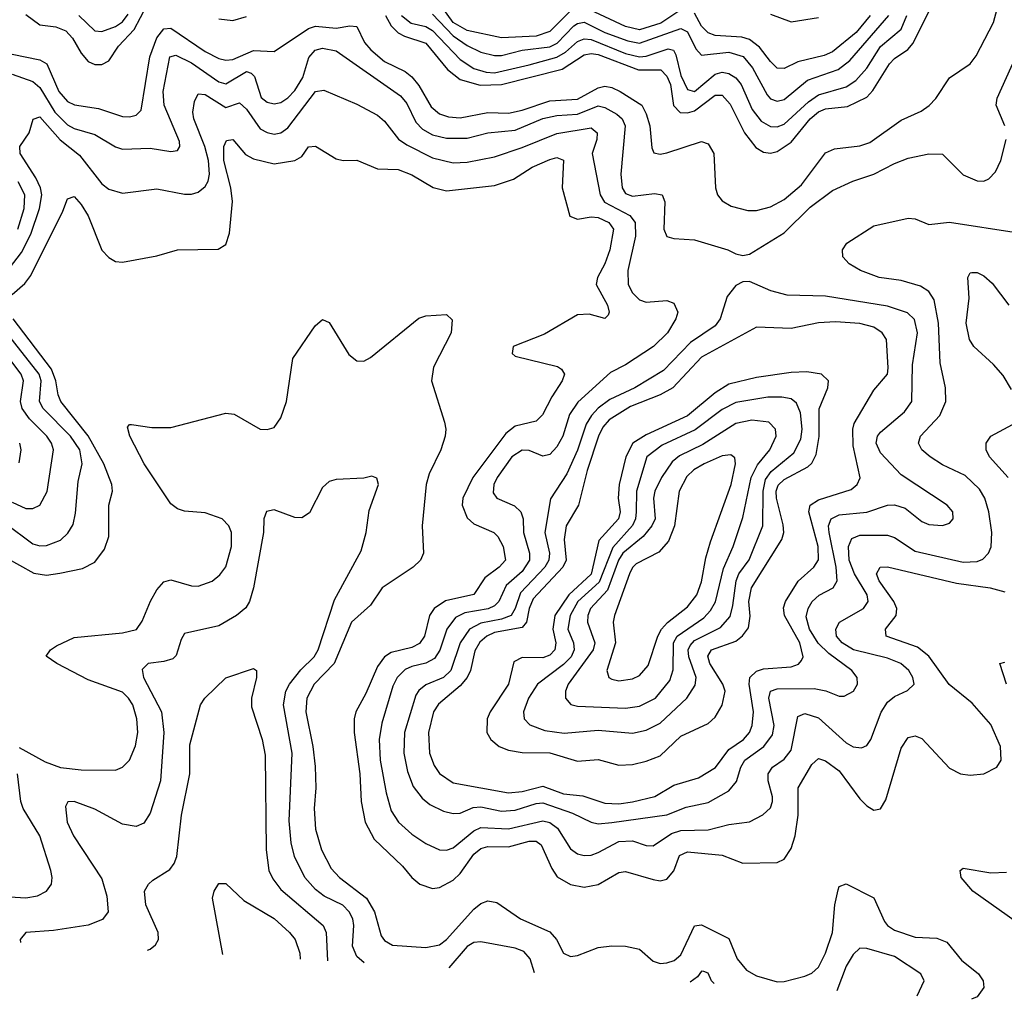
# Model space of a CAD drawing. Header units: inches. Extents: x 501365 to 657855, y 482276 to 547543.
# Tile 251 of 256: x 582472 to 585329, y 484096 to 486938. Entities that reach past the tile are written whole.
import ezdxf

# ---------------------------------------------------------------- set-up
doc = ezdxf.new("R2010")
doc.units = ezdxf.units.IN
doc.header["$MEASUREMENT"] = 0
doc.layers.add('A5488', color=7, linetype='Continuous')

msp = doc.modelspace()

# ---------------------------------------------------------------- linework, layer by layer
at = {"layer": 'A5488', "color": 5}
for points, elevation in [([(584070, 486963.9), (584010, 486903.5), (583970, 486890), (583870, 486885.8), (583770, 486906.6), (583730, 486930.3), (583673, 487010)], 2280), ([(582450, 486838.5), (582530, 486821.6), (582550.4, 486810), (582585, 486730), (582610, 486701.1), (582630.9, 486690.9), (582700.1, 486680.1), (582770, 486657), (582790, 486655.9), (582810, 486661.2), (582824.6, 486675.4), (582849.7, 486830), (582870, 486885.7), (582890, 486911.4), (582910, 486913.2), (583010, 486845.4), (583050, 486825.4), (583070, 486820.6), (583090, 486822.7), (583150, 486848.3), (583210, 486846.2), (583310, 486912.3), (583330, 486919), (583390, 486913.9), (583430, 486920.6), (583450, 486918.2), (583472.1, 486872.1), (583490.6, 486850.6), (583530, 486817), (583590, 486787.7), (583610, 486772.4), (583630, 486747.4), (583665.3, 486685.3), (583690, 486664.5), (583715.8, 486655.8), (583750, 486652.9), (583830, 486668.6), (583890, 486666.7), (583930, 486675.4), (584010, 486702.8), (584090, 486707.7), (584150, 486740.5), (584170, 486745), (584190, 486741), (584214.7, 486730), (584277.2, 486690), (584290, 486665), (584300.1, 486630), (584306.2, 486566.2), (584311.8, 486551.8), (584330, 486547.5), (584350, 486551.6), (584450, 486584.9), (584470, 486578.2), (584486.2, 486550), (584491.2, 486450), (584497, 486430), (584510, 486412.1), (584536.8, 486396.8), (584584.9, 486384.9), (584610, 486384.8), (584650, 486394.8), (584690, 486416.7), (584740.9, 486459.1), (584810, 486551.5), (584836.3, 486563.7), (584910, 486572.4), (584938.3, 486581.7), (585030, 486646.4), (585087.3, 486672.7), (585111.1, 486688.9), (585130.3, 486709.7), (585170, 486769.3), (585229.8, 486810), (585246.8, 486833.2), (585297.4, 486930), (585308.6, 486970)], 2180), ([(582490, 486952.8), (582530, 486923), (582577.1, 486917.1), (582605.3, 486905.3), (582624.6, 486884.6), (582650, 486840.9), (582670, 486816.8), (582690, 486807.8), (582710, 486808.1), (582730, 486818.7), (582758.6, 486861.4), (582803.8, 486910), (582840.9, 486979.1)], 2220), ([(582643.4, 486950), (582690, 486906.1), (582710, 486903.6), (582750, 486918.5), (582770, 486932.2), (582786.2, 486953.8)], 2240), ([(583533.5, 486950), (583550, 486920.2), (583570, 486900.4), (583588.4, 486890), (583650, 486869.7), (583713.3, 486793.3), (583750, 486764.7), (583808.2, 486748.2), (583870, 486750), (584045.6, 486794.4), (584110, 486836.3), (584130, 486840.4), (584150, 486837.2), (584267.9, 486792.1), (584332.3, 486792.3), (584350, 486774.4), (584360.1, 486750), (584368.7, 486688.7), (584388.8, 486668.8), (584410, 486667.6), (584430, 486673.2), (584490, 486719), (584510, 486719), (584533.1, 486693.1), (584574.7, 486610), (584607.5, 486567.5), (584630, 486553.4), (584650, 486551.2), (584670, 486555.8), (584710, 486582.5), (584765.9, 486650), (584790, 486670.3), (584810, 486679.3), (584874, 486686), (584930, 486713.5), (584947.7, 486732.3), (584996.1, 486810), (585010, 486825.2), (585048.7, 486851.3), (585064, 486870), (585110, 486962.2)], 2220), ([(583670, 486953.6), (583730, 486891.3), (583770, 486863.4), (583810, 486843.5), (583850, 486834.4), (583870, 486834.4), (583930, 486849.6), (584010, 486859.5), (584031.3, 486870), (584079.7, 486920.3), (584090, 486927.3), (584110, 486930.9), (584170, 486901), (584236.6, 486876.6), (584270, 486870.4), (584390, 486912.8), (584410, 486903.1), (584433.4, 486853.4), (584450, 486834.8), (584530, 486843.4), (584570.8, 486830.8), (584598.5, 486798.5), (584640.4, 486720.4), (584650, 486708.8), (584670, 486701.9), (584690, 486706.9), (584757.6, 486762.4), (584846.8, 486793.2), (584880.8, 486819.2), (584993.8, 486950)], 2260), ([(584390, 486966.9), (584332.2, 486927.8), (584270, 486908.9), (584230, 486918), (584110, 486974)], 2280), ([(584939.5, 486950), (584898.9, 486901.1), (584830, 486845), (584805.8, 486834.3), (584730, 486816), (584690, 486796.6), (584670, 486797.7), (584650, 486816.6), (584618.5, 486858.5), (584590, 486880.3), (584566.9, 486886.9), (584490, 486892.2), (584470, 486899.5), (584450, 486919.5), (584430, 486957)], 2280), ([(584650, 486953.8), (584710, 486932.3), (584790, 486944)], 2320), ([(583050, 486940.7), (583090, 486935.5), (583130, 486947.3)], 2220), ([(583579.6, 486950), (583607.9, 486927.9), (583650, 486918.3), (583670, 486907), (583750, 486822.8), (583790, 486796.7), (583825.7, 486785.7), (583850, 486784), (583950, 486807.4), (584030.4, 486829.6), (584055.9, 486844.1), (584090, 486874.4), (584110, 486882.9), (584130, 486880.9), (584230, 486839.7), (584270, 486830.2), (584290, 486832.6), (584353.7, 486853.7), (584369.2, 486849.2), (584376.1, 486836.1), (584390, 486776.6), (584410, 486735.7), (584430, 486730.1), (584490, 486780.2), (584510, 486785.6), (584530, 486782), (584549.8, 486769.8), (584565.7, 486750), (584597.3, 486677.3), (584623.2, 486643.2), (584650, 486628.2), (584670, 486627.2), (584690, 486634.6), (584760.6, 486699.4), (584790, 486720.3), (584870, 486742.8), (584897.9, 486762.1), (584930, 486797.4), (584970, 486859.9), (585030, 486910.1), (585046.4, 486950)], 2240), ([(582450, 486779.9), (582510, 486759.2), (582530, 486741.1), (582573.4, 486670), (582610, 486633.2), (582630, 486622.3), (582690, 486605), (582750, 486569.5), (582770, 486562.7), (582850, 486565.3), (582910, 486555.5), (582930, 486559), (582936.5, 486570), (582935.1, 486584.9), (582890.9, 486690), (582888.4, 486730), (582907.6, 486830), (582925, 486835), (582970, 486813), (583050, 486757.6), (583070, 486751.8), (583130, 486788.1), (583143, 486783), (583152.9, 486772.9), (583172.5, 486712.5), (583190, 486698.5), (583210, 486693.6), (583230, 486698), (583250, 486711.3), (583270, 486732.8), (583293.4, 486770), (583311.2, 486828.8), (583329.2, 486850), (583350, 486855.2), (583390, 486847.3), (583576.9, 486716.9), (583595.1, 486695.1), (583621.2, 486641.2), (583640.6, 486620.6), (583670, 486604.4), (583710, 486593.9), (583770, 486594.2), (583830, 486610.1), (583910, 486617.1), (583990, 486651), (584030, 486660.3), (584090, 486664.3), (584150, 486688.6), (584170, 486683.1), (584204.4, 486664.4), (584220.1, 486650), (584228.5, 486630), (584216.5, 486490), (584219.7, 486450), (584230, 486434), (584250, 486425.9), (584313.8, 486433.8), (584335.8, 486430), (584344.1, 486410), (584341.4, 486330), (584350, 486308.9), (584370, 486302.8), (584430, 486299.2), (584526.4, 486270), (584550, 486258.6), (584570, 486254.4), (584590, 486257.6), (584690, 486319.6), (584765.5, 486394.5), (584830, 486442.3), (584889.7, 486470), (584950, 486489.5), (585010, 486520.9), (585050, 486535.9), (585110, 486549.2), (585150, 486547.6), (585210, 486488.4), (585250, 486470.2), (585270, 486469.3), (585284.1, 486475.9), (585303.8, 486496.2), (585318.9, 486530), (585334.2, 486590)], 2160), ([(585330.5, 486630), (585305.4, 486690), (585308.4, 486710), (585362.5, 486830)], 2160), ([(582442.6, 486217.4), (582477.4, 486262.6), (582504.5, 486315.5), (582529.7, 486390), (582535.9, 486430), (582532.2, 486450), (582518.8, 486478.8), (582473.1, 486550), (582472.2, 486570), (582498.8, 486610), (582510.6, 486649.4), (582530, 486655.9), (582589.3, 486589.3), (582645, 486545), (582710, 486462), (582730, 486446), (582770, 486435.2), (582870, 486447.1), (582950, 486431.9), (582970, 486431.9), (582990, 486437.7), (583010, 486454.3), (583019, 486470), (583022.8, 486490), (583019.3, 486530), (583009.4, 486570), (582977.4, 486650), (582974.6, 486670), (582979.1, 486700.9), (582990, 486722.8), (583010, 486721.1), (583070, 486683.7), (583110, 486696.4), (583130, 486678.2), (583170, 486621.8), (583190, 486610.5), (583210, 486606.3), (583230, 486609.7), (583250, 486624.4), (583330, 486729.5), (583353.9, 486733.9), (583450, 486693.1), (583510, 486660.9), (583530, 486644), (583571.4, 486591.4), (583594.7, 486574.7), (583670, 486537.7), (583730, 486522.9), (583770, 486524.5), (583850, 486540.3), (583930, 486567), (584030, 486607.8), (584130, 486624.1), (584147.5, 486610), (584146.6, 486590), (584133.4, 486550), (584156.6, 486430), (584168.9, 486408.9), (584242.3, 486370), (584257.4, 486350), (584258.6, 486310), (584236.2, 486210), (584237.9, 486170), (584250, 486146.1), (584270, 486125.8), (584290, 486118.8), (584350, 486123.2), (584370, 486115.2), (584381.1, 486090), (584376.1, 486070), (584351.2, 486030), (584310.8, 485990), (584230, 485937.2), (584185.9, 485914.1), (584091.1, 485828.9), (584067, 485793), (584047.4, 485730), (584030, 485698.9), (584010, 485676.2), (583990, 485672.3), (583950, 485688), (583930, 485689.5), (583899.6, 485670), (583857.6, 485610), (583847.9, 485590), (583845.3, 485565.3), (583856.1, 485550), (583907.6, 485527.6), (583925.7, 485510), (583932.3, 485490), (583933.6, 485450), (583951.2, 485390), (583951.2, 485370), (583930, 485336.8), (583883.1, 485296.9), (583862, 485250), (583850, 485237.6), (583831.4, 485228.5), (583763, 485217), (583736.5, 485203.5), (583711.6, 485170), (583691.2, 485108.8), (583675.2, 485084.8), (583650, 485071.2), (583610, 485061.9), (583590, 485052.5), (583567.6, 485030), (583555, 485005), (583522.7, 484897.3), (583515.2, 484850), (583517.5, 484790), (583534.9, 484694.9), (583550, 484643.2), (583570.8, 484610), (583610, 484575), (583650, 484547.7), (583690.1, 484530.1), (583710, 484529), (583730, 484536), (583790, 484585.2), (583810, 484594.5), (583890, 484591.1), (583990, 484614.1), (584010, 484608.8), (584032.8, 484592.8), (584070, 484532.9), (584090, 484518), (584110, 484513), (584130, 484514.4), (584150, 484522.2), (584210, 484554.4), (584250, 484556.3), (584290, 484542.6), (584310, 484541.1), (584363.1, 484576.9), (584390, 484586.1), (584470, 484587.9), (584530, 484603.1), (584589.4, 484610.6), (584628.5, 484631.5), (584650, 484651.7), (584656.7, 484670), (584656, 484684), (584644.1, 484730), (584643.9, 484750), (584656.3, 484770), (584690, 484793.1), (584710, 484818.6), (584730, 484916.8), (584750, 484925.2), (584790, 484912.9), (584870, 484839.8), (584890, 484828.5), (584914.3, 484825.7), (584930, 484832.2), (584941.9, 484850), (584971.3, 484928.7), (584990, 484958.3), (585010, 484975), (585048.4, 484991.6), (585067.2, 485010), (585063.2, 485030), (585051.9, 485050), (585029, 485070), (584990, 485085.6), (584891.2, 485110), (584858, 485130), (584841.8, 485150), (584840.2, 485170), (584850.7, 485190), (584919.9, 485230), (584933.5, 485250), (584930.9, 485270), (584894.5, 485330), (584879.1, 485370), (584876.4, 485410), (584886.8, 485433.2), (584910, 485442.9), (584990, 485443.1), (585010, 485435.5), (585070, 485396.6), (585210, 485364), (585250, 485366.1), (585266.7, 485373.3), (585283.2, 485390), (585291, 485409), (585293, 485450), (585284.3, 485510), (585272.1, 485550), (585256.5, 485576.5), (585215.7, 485615.7), (585150, 485646.4), (585113.8, 485670), (585089.8, 485690), (585079.8, 485710), (585085.6, 485730), (585142.3, 485790), (585159, 485830), (585158.2, 485870), (585142.5, 485942.5), (585138.1, 486058.1), (585125.7, 486125.7), (585109.5, 486149.5), (585085.4, 486165.4), (585030, 486181.9), (584966, 486190), (584911.8, 486210), (584878.4, 486230), (584860.7, 486250), (584859.5, 486270), (584872.3, 486290), (584950, 486339.6), (585050, 486362.2), (585070, 486360.2), (585110, 486343.6), (585170, 486350.9), (585370, 486319.7)], 2140), ([(582450, 486140.9), (582486.8, 486173.2), (582503.8, 486196.2), (582597.4, 486382.6), (582610, 486418), (582630, 486424.9), (582650, 486402), (582670, 486369.2), (582710, 486269.1), (582730, 486248.4), (582750, 486236.9), (582770, 486234.2), (582870, 486253), (582930, 486270.2), (583047.5, 486272.5), (583070, 486286), (583081, 486319), (583089.2, 486410.8), (583084.2, 486450), (583064.3, 486530), (583064.4, 486570), (583072.2, 486587.8), (583090, 486590.1), (583126.9, 486546.9), (583150, 486534), (583210, 486519.9), (583270.5, 486529.5), (583290, 486540.8), (583310, 486569.1), (583330, 486571), (583390, 486534.7), (583410, 486529.3), (583450.1, 486530.1), (583510, 486504.9), (583570, 486503.1), (583610, 486487.9), (583671.7, 486451.7), (583710, 486441.2), (583850, 486456.6), (583904.3, 486475.7), (583959, 486510), (584010, 486532.1), (584030, 486537.9), (584050, 486530.2), (584045.7, 486450), (584067.9, 486367.9), (584090, 486359.8), (584130, 486365.8), (584150, 486363.9), (584181.2, 486350), (584194.8, 486330), (584184.7, 486270), (584170, 486229.8), (584148.7, 486190), (584144.3, 486170), (584177, 486110), (584182.3, 486090), (584179.6, 486080.4), (584170, 486071.1), (584123.8, 486083.8), (584090, 486081.8), (583994.6, 486025.4), (583903.6, 485990), (583900.8, 485970), (583910, 485961.8), (584032.1, 485932.1), (584044.3, 485924.3), (584052.7, 485910), (584046, 485890), (584015.7, 485844.3), (583988.6, 485791.4), (583970, 485773.1), (583910, 485758.9), (583882.7, 485737.3), (583786.7, 485610), (583757.2, 485550), (583755.4, 485530), (583770, 485493.3), (583790, 485475.9), (583847.2, 485450), (583859, 485439), (583874.8, 485410), (583881.5, 485370), (583862.9, 485350), (583821.5, 485318.5), (583789.2, 485270.8), (583707.8, 485252.3), (583674.2, 485230), (583661, 485210), (583646.1, 485150), (583632.1, 485127.9), (583610, 485117.2), (583550, 485102.3), (583530, 485089.9), (583510, 485061.2), (583476.4, 484983.6), (583447.5, 484930), (583442.2, 484910), (583442.2, 484870), (583459.1, 484750), (583463.1, 484670), (583474.4, 484610), (583500.6, 484560.6), (583582.3, 484482.3), (583610, 484449.4), (583632.6, 484430), (583670, 484417.8), (583690, 484420.1), (583730, 484442.2), (583750, 484461.4), (583790, 484517.5), (583810, 484533.8), (583830, 484539.1), (583890, 484538.4), (583950, 484555.4), (583970, 484555), (583984.6, 484544.6), (584015.5, 484475.5), (584031.6, 484451.6), (584070, 484429.2), (584110, 484421), (584150, 484429.2), (584210, 484464), (584230, 484466.6), (584310, 484443.3), (584330, 484439.8), (584350, 484444.3), (584370, 484469.2), (584386.6, 484513.4), (584410, 484523.8), (584510, 484514.5), (584570, 484490.7), (584670, 484493.4), (584690, 484502.3), (584710, 484534), (584721.8, 484570), (584731.2, 484630), (584730.9, 484710), (584770, 484776.9), (584790, 484794.6), (584810, 484788.4), (584850, 484758.5), (584910, 484678.2), (584930, 484657.1), (584950, 484644.9), (584970, 484648.9), (584985.3, 484674.7), (585030, 484824.9), (585050, 484856), (585070, 484860.5), (585090, 484852.4), (585170, 484766.7), (585202, 484750), (585230, 484746.5), (585270, 484750.1), (585307.6, 484770), (585320.2, 484790), (585317.6, 484830), (585290, 484893.1), (585235.6, 484955.6), (585169.3, 485009.3), (585110, 485092), (585077.3, 485117.3), (584986, 485150), (584983.9, 485170), (585015.1, 485210), (585017.1, 485230), (585008.2, 485250), (584966, 485310), (584958.4, 485330), (584968.3, 485350), (584990, 485351.1), (585190, 485303.4), (585287.7, 485290), (585330, 485278.5)], 2120), ([(582466.3, 486330), (582484.8, 486390), (582486.4, 486430), (582467.4, 486467.4)], 2160), ([(585350, 485865), (585325.9, 485905.9), (585297.7, 485937.7), (585240.2, 485990), (585227.8, 486010), (585218, 486058), (585226.6, 486130), (585222.7, 486190), (585230, 486203.8), (585235.1, 486204.9), (585250, 486204.4), (585270, 486195.2), (585294.1, 486174), (585341.8, 486110)], 2120), ([(582450, 485538.1), (582490, 485520.1), (582510, 485519.8), (582529.9, 485530.1), (582551, 485569), (582569.4, 485690), (582563.7, 485710), (582550.7, 485730), (582500.2, 485780.2), (582479, 485810), (582474.2, 485830), (582483.2, 485890), (582476.2, 485910), (582294.6, 486150)], 2160), ([(582430, 485477.8), (582510, 485417.4), (582530, 485411.5), (582550, 485412.5), (582590, 485427.9), (582611.9, 485448.1), (582626.8, 485473.2), (582633.9, 485506.1), (582641.4, 485598.6), (582652.7, 485650), (582646.1, 485690), (582618.8, 485730), (582540.3, 485810), (582529.7, 485830), (582533.8, 485890), (582528.2, 485910), (582385.7, 486090)], 2140), ([(582430, 485378.8), (582512.4, 485332.4), (582550, 485327), (582588, 485332), (582654.4, 485345.6), (582690, 485364), (582718.2, 485401.8), (582730, 485439.1), (582730.4, 485529.6), (582740.8, 485570), (582739.4, 485590), (582715.9, 485650), (582670.5, 485730.5), (582591.6, 485830), (582583.2, 485850), (582577.1, 485890), (582563.9, 485923.9), (582453, 486070)], 2120), ([(582470, 484826.2), (582545.3, 484785.3), (582590, 484768.9), (582650, 484761.9), (582750, 484760.9), (582770, 484769.3), (582790, 484790.2), (582808.2, 484831.8), (582814.7, 484870), (582811.9, 484910), (582799.9, 484950), (582787.8, 484970), (582770, 484987.1), (582670, 485023.3), (582579.8, 485070), (582548.1, 485091.9), (582561.1, 485110), (582578.3, 485121.7), (582630, 485146), (582770, 485158.9), (582810.7, 485169.3), (582826.9, 485193.1), (582851.1, 485251.1), (582870, 485283.9), (582890, 485307.3), (582910, 485313.4), (582970, 485295.7), (582990, 485294.4), (583030, 485309.4), (583052.7, 485327.3), (583069.5, 485350.5), (583086, 485410), (583086.2, 485450), (583078.3, 485470), (583059.3, 485490), (583010, 485507.8), (582950, 485512.1), (582930, 485518.8), (582910, 485533.1), (582832.5, 485650), (582791.5, 485730), (582784.2, 485755.8), (582790, 485764), (582796, 485764), (582855.3, 485755.3), (582910, 485754.9), (583070, 485796.1), (583093.8, 485793.8), (583170, 485750.3), (583190, 485748.7), (583210, 485754.9), (583230, 485783.1), (583246.1, 485830), (583264.5, 485955.5), (583329.6, 486050), (583350, 486068), (583370, 486059.5), (583426.4, 485966.4), (583450, 485948.3), (583470, 485947.3), (583490, 485957.8), (583630, 486072), (583650, 486078.7), (583710, 486083.1), (583727.1, 486067.1), (583724.3, 486030), (583672.8, 485930), (583667, 485890), (583704.1, 485770), (583708.4, 485750), (583706.7, 485730), (583694, 485690), (583659.6, 485620.4), (583651.3, 485590), (583639.4, 485470), (583643.7, 485390), (583635.3, 485370), (583613.5, 485350), (583523.9, 485290), (583490, 485239.8), (583434.2, 485190), (583384, 485070), (583326.5, 485010), (583305.4, 484970), (583301.7, 484930), (583322.2, 484830), (583328.7, 484771.3), (583330.8, 484710), (583326.1, 484650), (583330.5, 484590), (583347.6, 484530), (583375.8, 484475.8), (583399.6, 484450), (583478.2, 484390), (583501, 484350), (583520.7, 484280.7), (583530, 484266.8), (583553.5, 484253.5), (583650, 484246.1), (583690, 484253.9), (583710, 484269.7), (583790, 484357.7), (583810, 484374.1), (583830, 484382.2), (583856.6, 484376.6), (583925, 484330), (584010, 484291.5), (584029.1, 484270), (584050, 484230.2), (584070, 484220.2), (584090, 484223.3), (584150, 484246.9), (584190, 484251.6), (584230.1, 484250.1), (584270, 484241.2), (584310, 484206.6), (584330, 484200.4), (584350, 484201.8), (584371.2, 484208.8), (584390, 484224.8), (584430, 484309.4), (584450, 484312.3), (584530, 484272.3), (584553.7, 484213.7), (584580.8, 484180.8), (584610, 484164.6), (584670, 484146.8), (584690, 484147.6), (584750, 484163.4), (584770, 484171.9), (584790.2, 484189.8), (584809.7, 484230.3), (584830.3, 484290), (584836.7, 484370), (584846.4, 484413.6), (584850, 484423.1), (584870, 484431.2), (584950.4, 484390.4), (584981.4, 484321.4), (584989.8, 484309.8), (585010, 484296.3), (585070, 484276), (585133.5, 484273.5), (585162.2, 484262.2), (585205, 484210), (585254.2, 484170), (585267.8, 484150), (585269.4, 484130), (585250, 484103.7), (585233.8, 484096.2)], 2080), ([(585339.9, 485610), (585285.9, 485670), (585276, 485690), (585276.7, 485710), (585290.3, 485729.7), (585365.3, 485770)], 2120), ([(582470, 485652.4), (582475.8, 485690), (582471.7, 485710)], 2180), ([(583471.3, 484201.8), (583450, 484220.5), (583437.7, 484250), (583441, 484310), (583438.2, 484330), (583428.3, 484350), (583409, 484369), (583355, 484395.1), (583330, 484414.7), (583298.9, 484450), (583268.8, 484510), (583259.9, 484550), (583254.2, 484614.2), (583262.5, 484810), (583237.3, 484950), (583244, 484990), (583254.4, 485010), (583288, 485052), (583326.3, 485090), (583338.1, 485110), (583384.8, 485255.2), (583462.6, 485397.4), (583477.4, 485450), (583485.8, 485514.2), (583512.6, 485590), (583507.7, 485607.7), (583494, 485614), (583470, 485608), (583390, 485604.4), (583370, 485598.4), (583350, 485580.5), (583313, 485507), (583290, 485492.6), (583270, 485493.6), (583210, 485515.8), (583188.3, 485511.7), (583180.5, 485490), (583179.3, 485450), (583150.4, 485289.6), (583138.8, 485250), (583127.7, 485232.3), (583101.2, 485210), (583050, 485179.5), (582950, 485156.9), (582940.3, 485139.7), (582926.1, 485093.9), (582915.8, 485084.2), (582890, 485075.8), (582844.2, 485070), (582827.1, 485052.8), (582831.3, 485030), (582883, 484930), (582890.3, 484870.3), (582880.4, 484730), (582850, 484636.5), (582832.4, 484607.6), (582810, 484597.3), (582770, 484604.1), (582690, 484648), (582630, 484670.1), (582611.1, 484668.9), (582604.2, 484655.8), (582609.3, 484610), (582628.2, 484570), (582710, 484445.6), (582725.1, 484394.9), (582728.9, 484350), (582712.5, 484327.5), (582670, 484310.8), (582570, 484295.8), (582489.6, 484290), (582473.5, 484270), (582474.2, 484260.9)], 2060), ([(585334.9, 485010), (585316, 485070), (585330, 485074.4)], 2080), ([(582842.5, 484239.1), (582850, 484242), (582865.8, 484254.2), (582874.7, 484270), (582873.6, 484290), (582837.7, 484370), (582834.2, 484410), (582845.4, 484430), (582858.4, 484441.6), (582907.6, 484472.4), (582920.2, 484490), (582927.3, 484510), (582941, 484630), (582965, 484750), (582965.3, 484834.7), (582996.8, 484950), (583008.6, 484970), (583070, 485028.7), (583150, 485055.5), (583158.8, 485050), (583159.1, 485030), (583144.1, 484970), (583144.8, 484944.8), (583175.5, 484850), (583184.4, 484804.4), (583187.2, 484530), (583195.1, 484470), (583206.1, 484446.1), (583230, 484414.4), (583352.7, 484310), (583360.8, 484290), (583365, 484208.1)], 2040), ([(582350, 484399.6), (582489.9, 484390.1), (582523.6, 484396.4), (582550, 484410.3), (582564.5, 484430), (582566.3, 484450), (582562.2, 484470), (582530, 484570.8), (582481.6, 484650), (582474.6, 484670), (582465.1, 484750)], 2080), ([(585443.9, 484263.9), (585237.9, 484410), (585203.4, 484450), (585200.5, 484470), (585210, 484476.9), (585290, 484462.9), (585334.9, 484465.1)], 2080), ([(583061.1, 484226.1), (583031.5, 484390), (583036.3, 484410), (583050, 484432.4), (583070, 484432.4), (583122.5, 484382.5), (583210, 484330.9), (583254.8, 484290), (583270.7, 484270), (583284.6, 484230), (583285.5, 484212.8)], 2020), ([(583965.2, 484172.5), (583953.5, 484213.5), (583934.4, 484234.4), (583910, 484244.3), (583810, 484262.8), (583790, 484261.2), (583770, 484249.6), (583717.2, 484187.2)], 2060), ([(585075.7, 484106), (585096.8, 484150), (585086.9, 484170), (585010, 484219.9), (584930, 484243.5), (584910, 484244.7), (584890, 484226.5), (584870, 484192.3), (584843.4, 484120.4)], 2060), ([(584487.2, 484141.6), (584479.6, 484150), (584470, 484172.4), (584457, 484177), (584450, 484177.6), (584438.5, 484161.5), (584417.8, 484145.7)], 2060)]:
    msp.add_lwpolyline(points, dxfattribs=dict(at, elevation=elevation))
for points, elevation in [([(584590, 486178.5), (584570, 486177.7), (584550, 486166.6), (584525, 486135), (584504.7, 486070), (584489.5, 486050), (584418.6, 486001.4), (584339.6, 485920.4), (584256.8, 485870), (584184, 485836), (584150, 485810.9), (584131.3, 485790), (584115.4, 485764.6), (584090, 485689.2), (584059.2, 485620.8), (584012, 485548), (583995.8, 485450), (584009.2, 485390), (584007.5, 485370), (583995.2, 485350), (583924.6, 485275.4), (583909.5, 485230), (583897.7, 485210), (583870, 485198.7), (583810, 485187.6), (583776.6, 485170), (583749.7, 485130.3), (583722.8, 485050), (583701.5, 485030), (583650, 485008.7), (583630, 484991.9), (583621.7, 484978.3), (583588, 484870), (583586.4, 484810), (583597.3, 484757.3), (583613.7, 484713.7), (583639.2, 484679.2), (583661.7, 484661.7), (583701.5, 484641.5), (583730, 484634.9), (583750, 484636.6), (583787.8, 484652.2), (583810, 484654.8), (583870, 484641.7), (583910, 484644.4), (583970, 484663.9), (583990, 484666.3), (584076, 484636), (584130, 484610.5), (584150, 484605.6), (584190, 484608.9), (584350, 484631.4), (584406.1, 484653.9), (584470, 484667.1), (584530, 484701), (584552.2, 484727.8), (584564.7, 484770), (584576, 484790), (584631.5, 484830), (584656.5, 484863.5), (584661.4, 484890), (584645.3, 484970), (584650.7, 484990), (584670, 484997.2), (584777.4, 484997.4), (584810.8, 484990.8), (584850, 484975.7), (584864.4, 484975.6), (584891.4, 484990), (584902.6, 485010), (584901.8, 485030), (584886.2, 485050), (584819.7, 485099.7), (584789.2, 485129.2), (584763.9, 485170), (584753.8, 485206.2), (584759.7, 485230), (584771.1, 485250), (584791.3, 485268.8), (584832.2, 485290), (584844, 485310), (584840.7, 485350), (584820.5, 485450), (584818.8, 485470), (584826.2, 485490), (584850, 485501.8), (584930, 485509), (584990, 485529.2), (585010, 485530.8), (585041.4, 485521.4), (585090, 485482.5), (585110, 485473.5), (585150, 485470.2), (585170, 485477.4), (585181, 485490), (585179.3, 485510), (585163.5, 485530), (585030, 485617.2), (584970, 485681.5), (584956.9, 485710), (584961, 485730), (584970, 485741.9), (585039.6, 485800.4), (585060.6, 485830), (585063, 485937), (585077.4, 486030), (585068.5, 486068.5), (585047.7, 486087.7), (584990, 486106.7), (584810, 486135.8), (584698.5, 486138.5), (584651.1, 486151.1)], 2160), ([(584838.8, 486061.2), (584790, 486058.4), (584710, 486042.1), (584610, 486045.6), (584450, 485959.3), (584367.2, 485870), (584330.4, 485849.6), (584243.9, 485816.1), (584182.3, 485777.7), (584164.1, 485755.9), (584151.7, 485730), (584118.3, 485630), (584093.5, 485530), (584057.3, 485470), (584052.2, 485430), (584057.7, 485370), (584047.8, 485350), (583961.7, 485258.3), (583950.6, 485230), (583942.9, 485190), (583930, 485174.9), (583850, 485160.2), (583827, 485150), (583807.4, 485132.6), (583792.7, 485107.3), (583779.8, 485050), (583770.4, 485030), (583750, 485005.7), (583687.2, 484952.8), (583672.7, 484930), (583658.1, 484870), (583661.3, 484810), (583674.3, 484774.3), (583690, 484751.5), (583730, 484724), (583890, 484695.5), (583930, 484699.3), (583990, 484714.4), (584050, 484692.2), (584106.2, 484686.2), (584170, 484665), (584210, 484662.8), (584250, 484669.3), (584315.1, 484684.9), (584370, 484716.9), (584441.6, 484738.4), (584490.9, 484769.1), (584530, 484820.6), (584571.8, 484850), (584590, 484870.2), (584597.2, 484890), (584601.6, 484930), (584588.7, 485010), (584590.7, 485030), (584610, 485047.7), (584630, 485055.1), (584710, 485061), (584731.7, 485068.3), (584740.7, 485079.3), (584745.2, 485090), (584735.9, 485130), (584691.3, 485210), (584688.3, 485231.7), (584693.8, 485250), (584730.4, 485309.6), (584776.6, 485350), (584789.4, 485370.6), (584788.4, 485410), (584762.1, 485510), (584765.1, 485530), (584790, 485545), (584884.8, 485575.2), (584902.4, 485590), (584910.8, 485609.2), (584890, 485702), (584889.4, 485750), (584893.2, 485766.8), (584950, 485863.5), (584989.8, 485910), (584992, 485928.1), (584987.4, 486010), (584974.9, 486030), (584950, 486045.6), (584910, 486056.6)], 2180), ([(584756.3, 485916.3), (584710, 485914.7), (584610, 485899.6), (584530, 485880.3), (584490, 485855.8), (584410, 485788.6), (584290, 485734), (584250.6, 485709.4), (584231.1, 485670), (584211.8, 485590), (584208.4, 485550), (584213.9, 485510), (584209.2, 485490), (584152.6, 485427.4), (584130.4, 485329.6), (584065.3, 485270), (584024.8, 485210), (584019, 485170), (584027.2, 485130), (584024.9, 485110), (584010, 485094.5), (583990, 485086.5), (583930, 485087.3), (583905.3, 485074.7), (583890.4, 485010), (583836.7, 484930), (583828, 484910), (583826.9, 484870), (583838.5, 484850), (583863, 484830), (583890, 484819.2), (583930, 484812.6), (584010, 484811.2), (584090, 484787.3), (584150, 484792), (584210, 484775.2), (584250, 484777.4), (584290, 484786.6), (584330, 484802.5), (584390, 484859.5), (584470, 484896), (584490, 484914.3), (584510, 484949.1), (584518.9, 484990), (584512.2, 485010), (584474, 485070), (584468.4, 485091.6), (584479.1, 485110), (584550, 485134.9), (584569.7, 485150.3), (584586.5, 485173.5), (584591.9, 485208.1), (584587.7, 485250), (584595.2, 485290), (584683.7, 485430), (584688.7, 485450), (584687.6, 485472.4), (584668.3, 485550), (584666.9, 485570), (584672.7, 485587.3), (584690, 485604.2), (584759, 485641), (584770, 485651.2), (584783.3, 485676.8), (584791.5, 485728.5), (584791.3, 485808.7), (584816.9, 485870), (584818.8, 485890), (584798.9, 485910)], 2220), ([(584683.1, 485843.1), (584642.8, 485842.8), (584550, 485827.6), (584510, 485806.8), (584432.2, 485747.8), (584336.4, 485703.6), (584291.5, 485670), (584261.3, 485570), (584260.9, 485510), (584258.4, 485490), (584249.7, 485470.3), (584193.3, 485406.7), (584153.7, 485306.3), (584091.6, 485250), (584069.2, 485210), (584062.7, 485170), (584078.7, 485130), (584081.1, 485110), (584072.1, 485090), (584050, 485067), (583974.6, 485010), (583948.7, 484970), (583933.3, 484930), (583935.5, 484910), (583952, 484892), (583995.9, 484875.9), (584051.4, 484868.6), (584150, 484876.5), (584250, 484868.3), (584290, 484876.6), (584330, 484897.1), (584408.1, 484970), (584432.2, 485007.8), (584435.2, 485030), (584413.6, 485090), (584411.2, 485110), (584417.1, 485122.9), (584430, 485136.6), (584505.6, 485174.4), (584533.1, 485206.9), (584541.6, 485238.4), (584550.5, 485310), (584558.4, 485330), (584588.5, 485371.5), (584628, 485470), (584628.8, 485570), (584635.6, 485604.4), (584652.3, 485627.7), (584718.3, 485681.7), (584738.5, 485721.5), (584742.7, 485750), (584737.1, 485797.1), (584725.8, 485825.8), (584710, 485837.8)], 2240), ([(584596.7, 485776.7), (584550, 485766.3), (584454.1, 485705.9), (584386.8, 485673.2), (584364.7, 485655.3), (584333.8, 485610), (584314.5, 485570), (584311.4, 485550), (584315.5, 485490), (584305.9, 485470), (584280.8, 485439.2), (584222, 485390), (584209.2, 485370), (584177.2, 485282.8), (584128, 485230), (584120.2, 485210), (584119.2, 485190), (584140.3, 485130), (584135.9, 485110), (584063.4, 485010), (584055.4, 484990), (584055.7, 484970), (584071.1, 484951.1), (584090, 484946.2), (584230, 484940.4), (584270, 484946.4), (584316.9, 484970), (584358.7, 485021.3), (584368.4, 485051.6), (584368.8, 485130), (584379.4, 485150), (584456.8, 485203.2), (584476.2, 485223.8), (584490.7, 485249.3), (584513.7, 485346.3), (584542.1, 485410), (584570, 485493.6), (584594.5, 485610), (584613, 485647), (584648.7, 485690), (584666.9, 485730), (584664.9, 485750), (584645.7, 485770)], 2260), ([(584535.4, 485675.4), (584510, 485672.5), (584458.4, 485650), (584428, 485632), (584407.6, 485612.4), (584385.1, 485570), (584372.3, 485470), (584354.2, 485425.7), (584326.6, 485393.4), (584260.8, 485359.2), (584250, 485348.7), (584241, 485330), (584198, 485210), (584194, 485190), (584201.1, 485130), (584175.1, 485050), (584181.6, 485030), (584190, 485025), (584210, 485020.1), (584250, 485025.4), (584270, 485035.1), (584295.9, 485064.1), (584323.3, 485150), (584334.4, 485170), (584351.1, 485188.9), (584410, 485235), (584436.7, 485270), (584450, 485307.7), (584462.9, 485377.1), (584476.8, 485423.2), (584536.8, 485590), (584548.6, 485650), (584546.6, 485666.6)], 2280)]:
    msp.add_lwpolyline(points, close=True, dxfattribs=dict(at, elevation=elevation))

doc.saveas('drawing.dxf')
